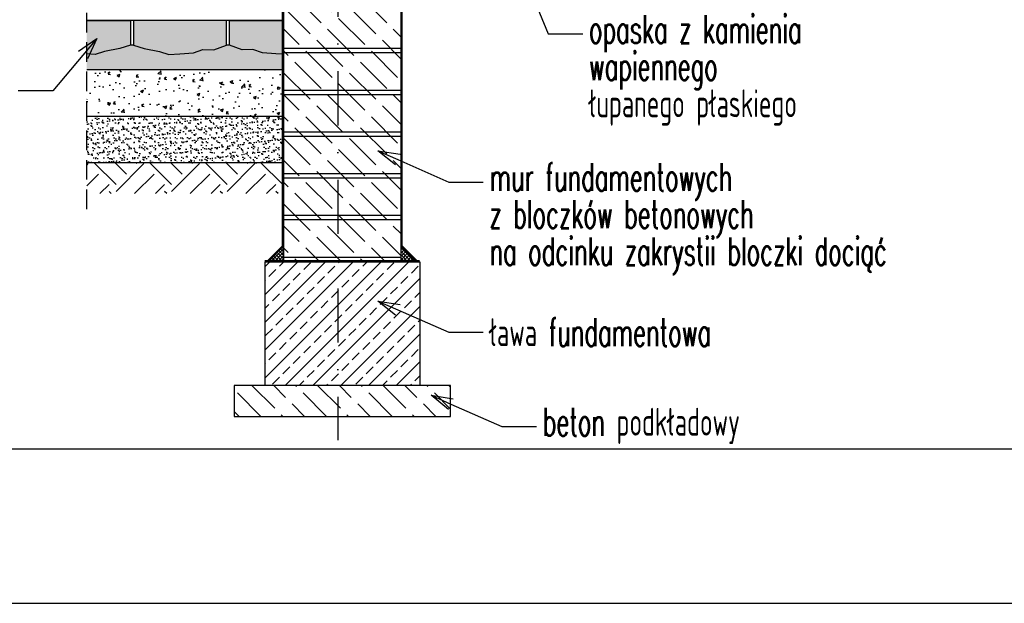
# Model space of a CAD drawing. Header units: centimetres. Extents: x 152786 to 159501, y -6718 to 1403.
# Tile 2 of 89: x 153376 to 153695, y -6718 to -6529. Entities that reach past the tile are written whole.
import ezdxf
from ezdxf import colors
from ezdxf.entities.mleader import LeaderData, LeaderLine
from ezdxf.math import Vec2, Vec3

# ---------------------------------------------------------------- set-up
doc = ezdxf.new("R2010")
doc.units = ezdxf.units.CM
doc.header["$LTSCALE"] = 0.1
for name, pattern in [('DASHDOT', [1, 0.5, -0.25, 0, -0.25]), ('DASHED', [19.05, 12.7, -6.35]), ('DASHEDX2', [38.1, 25.4, -12.7])]:
    doc.linetypes.add(name, pattern=pattern)
doc.layers.get('0').update_dxf_attribs({"color": 45})
doc.layers.add('A_izolacje', color=7, linetype='DASHED', lineweight=15)
for name, color, linetype in [('A_wymiary_zewn', 4, 'Continuous'), ('Format', 7, 'Continuous'), ('hatch_R&F', 4, 'Continuous'), ('konstr_PROKON', 2, 'Continuous'), ('osie_R&F', 6, 'DASHDOT'), ('ozn_graficzne_R&F', 5, 'Continuous'), ('widoki_PROKON', 4, 'Continuous'), ('widoki_przerywana_R&F', 4, 'DASHEDX2'), ('widoki_R&F', 4, 'Continuous'), ('ściany_murowane_R&F', 13, 'Continuous')]:
    doc.layers.add(name, color=color, linetype=linetype)
doc.layers.add('ZAKRES_MDCP_L_0', color=7, linetype='Continuous', true_color=0xfd0000)
doc.styles.add('Skala 50', font='simplex.shx', dxfattribs={"width": 0.9, "height": 10})
pattern_1 = [(45, (4738.1088, -290.2549), (-0.5612660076, 0.5612660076), []), (135, (4738.1088, -290.2549), (-0.5612660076, -0.5612660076), [])]

# ---------------------------------------------------------------- blocks, each defined once
blk = doc.blocks.new('_Open30')
at = {"color": 0, "linetype": 'ByBlock', "lineweight": -2, "transparency": 16777216}
for p, q in [((-1, 0.2679), (0, 0)), ((0, 0), (-1, -0.2679)), ((0, 0), (-1, 0))]:
    blk.add_line(p, q, dxfattribs=at)

msp = doc.modelspace()

# ---------------------------------------------------------------- hatches: boundary and pattern name
at = {"layer": 'hatch_R&F'}
h = msp.add_hatch(dxfattribs=at)
h.set_pattern_fill('AR-SAND', color=256, scale=0.01, angle=180)
h.set_pattern_definition([(37.5, (4747.10883, -208.2549), (-0.016000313, 0.4894132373), [0, -0.38608, 0, -0.4318, 0, -0.41275]), (7.5, (4747.1088, -208.2549), (0.449523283, 0.7168251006), [0, -0.20828, 0, -0.34798, 0, -0.13335]), (327.5, (4746.7964, -208.2549), (0.7909923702, 0.0014371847), [0, -0.127, 0, -0.4572, 0, -0.5969]), (317.5, (4746.7964, -208.2549), (0.7635564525, 0.2229293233), [0, -0.0635, 0, -0.29972, 0, -0.3429])])
h.paths.add_polyline_path([(153461.7584, -6475.0475), (153466.7584, -6475.0475), (153466.7584, -6474.5475), (153461.2584, -6474.5475), (153461.2584, -6602.5475), (153461.7584, -6602.5475)])
h = msp.add_hatch(dxfattribs=at)
h.set_pattern_fill('ACAD_ISO02W100', color=256, angle=45, style=0)
h.set_pattern_definition([(135, (4748.109, -208.255), (-3.5355339, -3.5355339), [12, -3])])
h.paths.add_polyline_path([(153491.7584, -6499.0475), (153461.7584, -6499.0475), (153461.7584, -6606.7975), (153499.7584, -6606.7975), (153499.7584, -6526.0475), (153491.7584, -6526.0475)])
at = {"layer": 'hatch_R&F', "linetype": 'Continuous'}
h = msp.add_hatch(dxfattribs=at)
h.set_pattern_fill('AR-SAND', color=256, scale=0.02)
h.set_pattern_definition([(37.5, (870.089, -1791.48706), (-0.032000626, 0.9788264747), [0, -0.77216, 0, -0.8636, 0, -0.8255]), (7.5, (870.089, -1791.487), (0.899046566, 1.433650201), [0, -0.41656, 0, -0.69596, 0, -0.2667]), (327.5, (869.4642, -1791.4871), (1.5819847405, 0.0028743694), [0, -0.254, 0, -0.9144, 0, -1.1938]), (317.5, (869.4642, -1791.487), (1.527112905, 0.445858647), [0, -0.127, 0, -0.59944, 0, -0.6858])])
h.paths.add_polyline_path([(153398.1538, -6539.8767), (153398.1538, -6545.0475), (153461.2584, -6545.0475), (153461.2584, -6539.9533), (153459.2872, -6539.8165), (153454.9088, -6539.5127), (153451.838, -6538.3885), (153448.3482, -6538.5715), (153444.2584, -6537.0475), (153443.2584, -6537.0475), (153439.1686, -6538.5715), (153435.6788, -6538.3885), (153432.6081, -6539.5127), (153428.2297, -6539.8165), (153424.686, -6540.0624), (153421.6627, -6539.0874), (153416.6763, -6538.0847), (153413.2584, -6537.0475), (153412.2584, -6537.0475), (153408.8406, -6538.0847), (153403.8541, -6539.0874), (153400.8308, -6540.0624)])
h = msp.add_hatch(dxfattribs=at)
h.set_pattern_fill('AR-CONC', color=256, scale=0.05)
h.set_pattern_definition([(50, (1378.5865, -520.413), (9.10923345, -0.79695428), [0.9525, -10.4775]), (355, (1378.5865, -520.413), (-1.7621711, 9.55284226), [0.762, -8.3820292]), (100.451445, (1379.346, -520.479), (7.34706235, 8.7558876), [0.80950044, -8.90451223]), (46.1842, (1378.587, -517.873), (13.55395204, -2.1021164), [1.42875, -15.71625]), (96.635558, (1379.716, -518.048), (11.8702067, 12.3713062), [1.2142512, -13.3567804]), (351.184151, (1378.587, -517.873), (11.8702067, 12.3713062), [1.1429984, -12.5729866]), (21, (1379.8565, -518.508), (7.58071956, -5.1132599), [0.9525, -10.4775]), (326, (1379.8565, -518.508), (3.0901014, 9.2093983), [0.762, -8.382]), (71.451445, (1380.488, -518.934), (10.67082096, 4.09613844), [0.80950044, -8.9044969]), (37.5, (1378.5865, -520.4128), (0.15443016, 4.227751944), [0, -8.2804, 0, -8.509, 0, -8.41375]), (7.5, (1378.5865, -520.413), (3.34098313, 5.00902874), [0, -4.8514, 0, -8.0899, 0, -3.20675]), (327.5, (1375.7544, -520.4128), (6.77952976, -0.2864372), [0, -3.175, 0, -9.906, 0, -13.1445]), (317.5, (1374.4844, -520.413), (7.40645907, 1.27132455), [0, -4.1275, 0, -6.5786, 0, -9.3345])])
h.paths.add_polyline_path([(153398.1538, -6545.0475), (153398.1538, -6560.0475), (153461.2584, -6560.0475), (153461.2584, -6545.0475)])
h = msp.add_hatch(dxfattribs=at)
h.set_pattern_fill('AR-SAND', color=256, scale=0.05)
h.set_pattern_definition([(37.5, (1378.5865, -520.4128), (-0.080001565, 2.447066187), [0, -1.9304, 0, -2.159, 0, -2.06375]), (7.5, (1378.5865, -520.4128), (2.247616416, 3.5841255), [0, -1.0414, 0, -1.7399, 0, -0.66675]), (327.5, (1377.0244, -520.4128), (3.95496185, 0.007185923), [0, -0.635, 0, -2.286, 0, -2.9845]), (317.5, (1377.0244, -520.4128), (3.81778226, 1.11464662), [0, -0.3175, 0, -1.4986, 0, -1.7145])])
h.paths.add_polyline_path([(153398.1538, -6560.0475), (153398.1538, -6575.0475), (153461.2584, -6575.0475), (153461.2584, -6560.0475)])
h = msp.add_hatch(dxfattribs=at)
h.set_pattern_fill('EARTH', color=256, scale=2, angle=45)
h.set_pattern_definition([(45, (1378.587, -520.413), (0, 17.9605122), [12.7, -12.7]), (45, (1375.219, -517.045), (0, 17.9605122), [12.7, -12.7]), (45, (1371.851, -513.678), (0, 17.9605122), [12.7, -12.7]), (135, (1371.851, -511.433), (-17.9605122, 2e-15), [12.7, -12.7]), (135, (1375.219, -508.065), (-17.9605122, 2e-15), [12.7, -12.7]), (135, (1378.587, -504.697), (-17.9605122, 2e-15), [12.7, -12.7])])
h.paths.add_polyline_path([(153398.1538, -6575.0475), (153398.1538, -6585.0475), (153461.2584, -6585.0475), (153461.2584, -6575.0475)])
at = {"layer": 'hatch_R&F'}
h = msp.add_hatch(dxfattribs=at)
h.set_pattern_fill('ANSI33', color=256, angle=180, style=0)
h.set_pattern_definition([(45, (4745.109, -239.255), (-4.49012806, 4.49012806), []), (45, (4749.599, -239.255), (-4.49012806, 4.49012806), [3.175, -1.5875])])
h.paths.add_polyline_path([(153505.7584, -6647.0475), (153455.7584, -6647.0475), (153455.7584, -6607.0475), (153505.7584, -6607.0475)])
h = msp.add_hatch(dxfattribs=at)
h.set_pattern_fill('ACAD_ISO02W100', color=256, angle=45, style=0)
h.set_pattern_definition([(135, (146790.8755, -1782.4825), (-3.535534, -3.535534), [12, -3])])
h.paths.add_polyline_path([(153515.7584, -6647.0475), (153445.7584, -6647.0475), (153445.7584, -6657.0475), (153515.7584, -6657.0475)])
at = {"layer": 'widoki_R&F'}
h = msp.add_hatch(dxfattribs=at)
h.set_pattern_fill('ANSI37', color=256, scale=0.25)
h.set_pattern_definition(pattern_1)
h.paths.add_polyline_path([(153461.7584, -6607.0475), (153461.7584, -6602.0475), (153456.7584, -6607.0475)])
h = msp.add_hatch(dxfattribs=at)
h.set_pattern_fill('ANSI37', color=256, scale=0.25, angle=180)
h.set_pattern_definition(pattern_1)
h.paths.add_polyline_path([(153499.7584, -6607.0475), (153499.7584, -6602.0475), (153504.7584, -6607.0475)])
at = {"layer": 'ZAKRES_MDCP_L_0', "linetype": 'ByBlock', "true_color": 0x01cc33, "transparency": 33554559}
h = msp.add_hatch(color=102, dxfattribs=at)
h.dxf.hatch_style = 1
h.set_gradient(color1=(190, 127, 127), color2=(53, 76, 95), tint=1, name='HEMISPHERICAL')
h.paths.add_polyline_path([(153398.1538, -6529.0475), (153398.1538, -6539.8767), (153400.8308, -6540.0624), (153403.8541, -6539.0874), (153408.8406, -6538.0847), (153412.2584, -6537.0475), (153412.2584, -6529.0475)])
h = msp.add_hatch(color=102, dxfattribs=at)
h.dxf.hatch_style = 1
h.set_gradient(color1=(190, 127, 127), color2=(53, 76, 95), tint=1, name='HEMISPHERICAL')
h.paths.add_polyline_path([(153416.6763, -6538.0847), (153413.2584, -6537.0475), (153413.2584, -6529.0475), (153443.2584, -6529.0475), (153443.2584, -6537.0475), (153439.1686, -6538.5715), (153435.6788, -6538.3885), (153432.6081, -6539.5127), (153424.686, -6540.0624), (153421.6627, -6539.0874)])
h = msp.add_hatch(color=102, dxfattribs=at)
h.dxf.hatch_style = 1
h.set_gradient(color1=(190, 127, 127), color2=(53, 76, 95), tint=1, name='HEMISPHERICAL')
h.paths.add_polyline_path([(153461.7584, -6539.988), (153461.7584, -6529.0475), (153444.2584, -6529.0475), (153444.2584, -6537.0475), (153448.3482, -6538.5715), (153451.838, -6538.3885), (153454.9088, -6539.5127)])

# ---------------------------------------------------------------- linework, layer by layer
at = {"layer": 'A_izolacje', "ltscale": 8, "const_width": 0.5}
for points in [[(153461.5084, -6474.7975), (153461.5084, -6601.944), (153456.6549, -6606.7975), (153455.6174, -6606.7975)], [(153500.0084, -6525.7975), (153500.0084, -6601.944), (153504.862, -6606.7975), (153503.0084, -6606.7975)], [(153505.7584, -6606.7975), (153455.7584, -6606.7975)]]:
    msp.add_lwpolyline(points, dxfattribs=at)
at = {"layer": 'A_wymiary_zewn'}
for points in [[(153413.2584, -6537.0475), (153412.2584, -6537.0475)], [(153444.2584, -6537.0475), (153443.2584, -6537.0475)], [(153461.2584, -6545.0475), (153461.2584, -6545.0475), (153461.2584, -6545.0475), (153398.1538, -6545.0475)], [(153461.2584, -6560.0475), (153461.2584, -6560.0475), (153461.2584, -6560.0475), (153398.1538, -6560.0475)], [(153461.2584, -6575.0475), (153461.2584, -6575.0475), (153461.2584, -6575.0475), (153398.1538, -6575.0475)]]:
    msp.add_lwpolyline(points, dxfattribs=at)
at = {"layer": 'Format'}
msp.add_lwpolyline([(152785.6077, -6717.5034), (154885.6077, -6717.5034), (154885.6077, -5232.5034), (152785.6077, -5232.5034)], close=True, dxfattribs=at)
at = {"layer": 'konstr_PROKON', "color": 3}
msp.add_lwpolyline([(153461.2584, -6529.0475), (153461.2584, -6529.0475), (153461.2584, -6529.0475), (153398.1538, -6529.0475)], dxfattribs=at)
at = {"layer": 'konstr_PROKON', "linetype": 'ByBlock'}
msp.add_lwpolyline([(153505.7584, -6647.0475), (153455.7584, -6647.0475), (153455.7584, -6607.0475), (153505.7584, -6607.0475)], close=True, dxfattribs=at)
at = {"layer": 'osie_R&F', "ltscale": 350}
msp.add_lwpolyline([(153479.2584, -6334.876), (153479.2584, -6664.7118)], dxfattribs=at)
at = {"layer": 'ozn_graficzne_R&F'}
msp.add_lwpolyline([(152895.6077, -6667.5034), (154835.6077, -6667.5034), (154835.6077, -5282.5034), (152895.6077, -5282.5034)], close=True, dxfattribs=at)
at = {"layer": 'widoki_PROKON'}
msp.add_lwpolyline([(153515.7584, -6647.0475), (153445.7584, -6647.0475), (153445.7584, -6657.0475), (153515.7584, -6657.0475)], close=True, dxfattribs=at)
at = {"layer": 'widoki_przerywana_R&F', "ltscale": 2.5}
msp.add_lwpolyline([(153398.1538, -6590.0475), (153398.1538, -6524.0475)], dxfattribs=at)
at = {"layer": 'widoki_R&F'}
for points in [[(153461.7584, -6475.0475), (153466.7584, -6475.0475), (153466.7584, -6474.5475), (153461.2584, -6474.5475), (153461.2584, -6602.5475), (153461.7584, -6602.5475)], [(153461.7584, -6607.0475), (153461.7584, -6602.0475), (153456.7584, -6607.0475)], [(153499.7584, -6607.0475), (153499.7584, -6602.0475), (153504.7584, -6607.0475)]]:
    msp.add_lwpolyline(points, close=True, dxfattribs=at)
at = {"layer": 'widoki_R&F', "linetype": 'Continuous'}
msp.add_lwpolyline([(153398.1538, -6529.0475), (153412.2584, -6529.0475), (153412.2584, -6537.0475), (153408.8406, -6538.0847), (153403.8541, -6539.0874), (153400.8308, -6540.0624), (153398.1538, -6539.8767)], dxfattribs=at)
for points in [[(153413.2584, -6537.0475), (153416.6763, -6538.0847), (153421.6627, -6539.0874), (153424.686, -6540.0624), (153428.2297, -6539.8165), (153432.6081, -6539.5127), (153435.6788, -6538.3885), (153439.1686, -6538.5715), (153443.2584, -6537.0475), (153443.2584, -6529.0475), (153413.2584, -6529.0475)], [(153461.7584, -6529.0475), (153461.7584, -6539.988), (153459.2872, -6539.8165), (153454.9088, -6539.5127), (153451.838, -6538.3885), (153448.3482, -6538.5715), (153444.2584, -6537.0475), (153444.2584, -6529.0475)]]:
    msp.add_lwpolyline(points, close=True, dxfattribs=at)
at = {"layer": 'ściany_murowane_R&F', "lineweight": -3, "ltscale": 0.5}
msp.add_lwpolyline([(153491.7584, -6499.0475), (153461.7584, -6499.0475), (153461.7584, -6606.7975), (153499.7584, -6606.7975), (153499.7584, -6526.0475), (153491.7584, -6526.0475)], close=True, dxfattribs=at)
at = {"layer": 'ściany_murowane_R&F', "color": 4, "lineweight": -3, "ltscale": 0.5}
for points in [[(153461.7584, -6538.0475), (153499.7584, -6538.0475), (153499.7584, -6526.0475), (153461.7584, -6526.0475)], [(153461.7584, -6551.5475), (153499.7584, -6551.5475), (153499.7584, -6539.5475), (153461.7584, -6539.5475)], [(153461.7584, -6565.0475), (153499.7584, -6565.0475), (153499.7584, -6553.0475), (153461.7584, -6553.0475)], [(153461.7584, -6578.5475), (153499.7584, -6578.5475), (153499.7584, -6566.5475), (153461.7584, -6566.5475)], [(153461.7584, -6592.0475), (153499.7584, -6592.0475), (153499.7584, -6580.0475), (153461.7584, -6580.0475)], [(153461.7584, -6605.5475), (153499.7584, -6605.5475), (153499.7584, -6593.5475), (153461.7584, -6593.5475)]]:
    msp.add_lwpolyline(points, close=True, dxfattribs=at)

# ---------------------------------------------------------------- leaders
at = {"layer": 'widoki_R&F'}
ml = msp.add_multileader_mtext('Standard', dxfattribs=at)
ml.set_content('\\pxsm0.8,ql;{\\W0.6;opaska z kamienia wapiennego łupanego płaskiego}', color=256, style='Skala 50')
ml.set_leader_properties()
ml.set_arrow_properties(name='OPEN30')
ml.build(insert=Vec2(0, 0))
ml.multileader.update_dxf_attribs({"dogleg_length": 5, "arrow_head_size": 7})
ctx = ml.context
ctx.base_point, ctx.char_height, ctx.arrow_head_size, ctx.plane_origin = Vec3(153558.4395, -6533.3385), 9, 7, Vec3(219542.607, 312.5931)
notes = []
notes.append((ctx, [(0, (1, 1, 0), (153547.2521, -6533.3385), (1, 0), 11.1874, [(0, [(153534.1664, -6501.5577)], 0, [])])]))
ctx.mtext.insert, ctx.mtext.width, ctx.mtext.defined_height = Vec3(153560.4395, -6527.3385), 81.87246, 46.643
ml = msp.add_multileader_mtext('Standard', dxfattribs=at)
ml.set_content('\\pxsm0.8,ql;{\\W0.6;istn. posadzka z piaskowca\\Pna proj. podbudowie}', color=256, style='Skala 50')
ml.set_leader_properties()
ml.set_arrow_properties(name='OPEN30')
ml.build(insert=Vec2(0, 0))
ml.multileader.update_dxf_attribs({"dogleg_length": 5, "arrow_head_size": 7})
ctx = ml.context
ctx.base_point, ctx.char_height, ctx.arrow_head_size, ctx.plane_origin = Vec3(153259.1029, -6551.7804), 9, 7, Vec3(87390.6224, -13388.1718)
ctx.text_align_type = 2
notes.append((ctx, [(0, (1, 1, 0), (153387.176, -6551.7804), (-1, 0), 11.1874, [(0, [(153401.4111, -6534.8761)], 0, [])])]))
ctx.mtext.insert, ctx.mtext.width, ctx.mtext.defined_height, ctx.mtext.alignment = Vec3(153373.9886, -6545.7804), 115.218917, 46.643, 3
ml = msp.add_multileader_mtext('Standard', dxfattribs=at)
ml.set_content('\\pxsm0.8,ql;{\\W0.6;mur fundamentowych\\Pz bloczków betonowych\\Pna odcinku zakrystii bloczki dociąć }', color=256, style='Skala 50')
ml.set_leader_properties()
ml.set_arrow_properties(name='OPEN30')
ml.build(insert=Vec2(0, 0))
ml.multileader.update_dxf_attribs({"dogleg_length": 5, "arrow_head_size": 7})
ctx = ml.context
ctx.base_point, ctx.char_height, ctx.arrow_head_size, ctx.plane_origin = Vec3(153526.317, -6581.2855), 9, 7, Vec3(219503.0169, -13424.5337)
notes.append((ctx, [(0, (1, 1, 0), (153515.1296, -6581.2855), (1, 0), 11.1874, [(0, [(153492.2282, -6571.238)], 0, [])])]))
ctx.mtext.insert, ctx.mtext.width, ctx.mtext.defined_height = Vec3(153528.317, -6575.1783), 158.059331, 46.643
ml = msp.add_multileader_mtext('Standard', dxfattribs=at)
ml.set_content('\\pxsm0.8,ql;{\\W0.6;ława fundamentowa}', color=256, style='Skala 50')
ml.set_leader_properties()
ml.set_arrow_properties(name='OPEN30')
ml.build(insert=Vec2(0, 0))
ml.multileader.update_dxf_attribs({"dogleg_length": 5, "arrow_head_size": 7})
ctx = ml.context
ctx.base_point, ctx.char_height, ctx.arrow_head_size, ctx.plane_origin = Vec3(153526.317, -6629.842), 9, 7, Vec3(219503.0169, -13473.0902)
notes.append((ctx, [(0, (1, 1, 0), (153515.1296, -6629.842), (1, 0), 11.1874, [(0, [(153492.2282, -6619.7945)], 0, [])])]))
ctx.mtext.insert, ctx.mtext.width, ctx.mtext.defined_height = Vec3(153528.317, -6625.342), 102.580547, 46.643
ml = msp.add_multileader_mtext('Standard', dxfattribs=at)
ml.set_content('\\pxsm0.8,ql;{\\W0.6;beton podkładowy}', color=256, style='Skala 50')
ml.set_leader_properties()
ml.set_arrow_properties(name='OPEN30')
ml.build(insert=Vec2(0, 0))
ml.multileader.update_dxf_attribs({"dogleg_length": 5, "arrow_head_size": 7})
ctx = ml.context
ctx.base_point, ctx.char_height, ctx.arrow_head_size, ctx.plane_origin = Vec3(153543.5277, -6660.3013), 9, 7, Vec3(219520.2276, -13503.5495)
notes.append((ctx, [(0, (1, 1, 0), (153532.3403, -6660.3013), (1, 0), 11.1874, [(0, [(153509.4388, -6650.2538)], 0, [])])]))
ctx.mtext.insert, ctx.mtext.width, ctx.mtext.defined_height = Vec3(153545.5277, -6654.3013), 102.580547, 46.643
for ctx, leaders in notes:
    for number, flags, end, landing, length, lines in leaders:
        leader = LeaderData()
        leader.index, (leader.has_last_leader_line, leader.has_dogleg_vector, leader.attachment_direction) = number, flags
        leader.last_leader_point, leader.dogleg_vector, leader.dogleg_length = Vec3(end), Vec3(landing), length
        for number, points, colour, breaks in lines:
            line = LeaderLine()
            line.index, line.vertices, line.color, line.breaks = number, Vec3.list(points), colors.encode_raw_color(colour), breaks
            leader.lines.append(line)
        ctx.leaders.append(leader)

doc.saveas('drawing.dxf')
